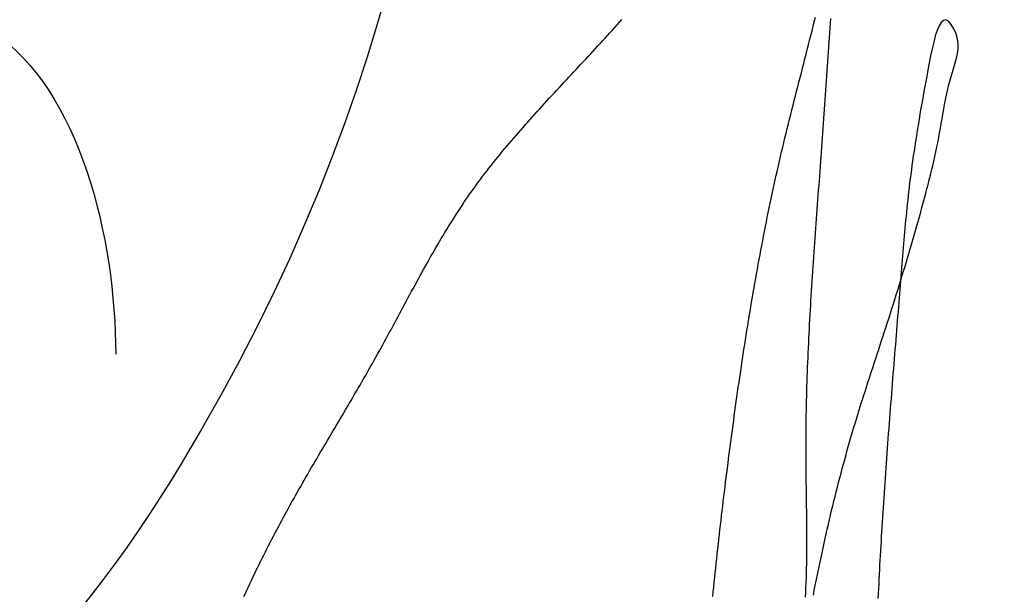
# Model space of a CAD drawing. Header units: millimetres. Extents: x 523431 to 527346, y -48565 to -47721.
# Tile 46 of 217: x 524186.47 to 524189.38, y -47994.89 to -47993.19. Entities that reach past the tile are written whole.
import ezdxf

# ---------------------------------------------------------------- set-up
doc = ezdxf.new("R2010")
doc.units = ezdxf.units.MM

# ---------------------------------------------------------------- blocks, each defined once
blk = doc.blocks.new('A$C0BD840A7')
at = {"color": 5, "start_tangent": (0.355599, 0.934638), "end_tangent": (0, -1)}
blk.add_spline([(4.6109, 9.5897), (3.9309, 10.3285), (3.4819, 9.5712), (2.3569, 2.7773), (1.0659, 1.7115), (-0.0007, 2.7212), (1.7395, 3.9553), (2.1043, 3.0016)], degree=3, dxfattribs=at)

msp = doc.modelspace()

# ---------------------------------------------------------------- linework, layer by layer
at = {"color": 174}
for p, q in [((524188.2321, -47993.2135), (524188.2391, -47993.2057)), ((524188.2391, -47993.2057), (524188.2461, -47993.1978)), ((524188.2461, -47993.1978), (524188.2531, -47993.1899)), ((524188.8184, -47993.2103), (524188.8218, -47993.1966)), ((524188.8218, -47993.1966), (524188.8252, -47993.1828)), ((524188.8691, -47993.2012), (524188.8681, -47993.2153)), ((524188.8701, -47993.187), (524188.8691, -47993.2012)), ((524189.1964, -47993.1988), (524189.1903, -47993.2088)), ((524189.2031, -47993.1928), (524189.1964, -47993.1988)), ((524189.2103, -47993.1915), (524189.2031, -47993.1928)), ((524189.2181, -47993.1954), (524189.2103, -47993.1915)), ((524189.2262, -47993.2046), (524189.2181, -47993.1954)), ((524189.234, -47993.2174), (524189.2262, -47993.2046)), ((524188.211, -47993.2371), (524188.218, -47993.2292)), ((524188.218, -47993.2292), (524188.2251, -47993.2214)), ((524188.2251, -47993.2214), (524188.2321, -47993.2135)), ((524188.8115, -47993.2378), (524188.815, -47993.2241)), ((524188.815, -47993.2241), (524188.8184, -47993.2103)), ((524188.8671, -47993.2294), (524188.8661, -47993.2435)), ((524188.8681, -47993.2153), (524188.8671, -47993.2294)), ((524189.1846, -47993.2222), (524189.1794, -47993.2384)), ((524189.1903, -47993.2088), (524189.1846, -47993.2222)), ((524189.2405, -47993.2322), (524189.234, -47993.2174)), ((524189.2449, -47993.2475), (524189.2405, -47993.2322)), ((524188.1826, -47993.2683), (524188.1897, -47993.2605)), ((524188.1897, -47993.2605), (524188.1968, -47993.2527)), ((524188.1968, -47993.2527), (524188.2039, -47993.2449)), ((524188.2039, -47993.2449), (524188.211, -47993.2371)), ((524188.8046, -47993.2653), (524188.8081, -47993.2515)), ((524188.8081, -47993.2515), (524188.8115, -47993.2378)), ((524188.8651, -47993.2576), (524188.8641, -47993.2717)), ((524188.8661, -47993.2435), (524188.8651, -47993.2576)), ((524189.1745, -47993.2568), (524189.1699, -47993.2766)), ((524189.1794, -47993.2384), (524189.1745, -47993.2568)), ((524189.2469, -47993.2624), (524189.2449, -47993.2475)), ((524189.2469, -47993.2768), (524189.2469, -47993.2624)), ((524188.154, -47993.2993), (524188.1611, -47993.2916)), ((524188.1611, -47993.2916), (524188.1683, -47993.2838)), ((524188.1683, -47993.2838), (524188.1754, -47993.276)), ((524188.1754, -47993.276), (524188.1826, -47993.2683)), ((524188.7941, -47993.3064), (524188.7976, -47993.2927)), ((524188.7976, -47993.2927), (524188.8011, -47993.279)), ((524188.8011, -47993.279), (524188.8046, -47993.2653)), ((524188.8631, -47993.2858), (524188.8621, -47993.3)), ((524188.8641, -47993.2717), (524188.8631, -47993.2858)), ((524189.1699, -47993.2766), (524189.1656, -47993.2973)), ((524189.2422, -47993.3047), (524189.2452, -47993.2909)), ((524189.2452, -47993.2909), (524189.2469, -47993.2768)), ((524188.1252, -47993.3303), (524188.1324, -47993.3225)), ((524188.1324, -47993.3225), (524188.1396, -47993.3148)), ((524188.1396, -47993.3148), (524188.1468, -47993.3071)), ((524188.1468, -47993.3071), (524188.154, -47993.2993)), ((524188.7871, -47993.3339), (524188.7906, -47993.3202)), ((524188.7906, -47993.3202), (524188.7941, -47993.3064)), ((524188.8611, -47993.3141), (524188.8602, -47993.3282)), ((524188.8621, -47993.3), (524188.8611, -47993.3141)), ((524189.1615, -47993.3183), (524189.1576, -47993.3388)), ((524189.1656, -47993.2973), (524189.1615, -47993.3183)), ((524189.2341, -47993.3319), (524189.2384, -47993.3183)), ((524189.2384, -47993.3183), (524189.2422, -47993.3047)), ((524188.1036, -47993.3534), (524188.1108, -47993.3457)), ((524188.1108, -47993.3457), (524188.118, -47993.338)), ((524188.118, -47993.338), (524188.1252, -47993.3303)), ((524188.78, -47993.3613), (524188.7836, -47993.3476)), ((524188.7836, -47993.3476), (524188.7871, -47993.3339)), ((524188.8592, -47993.3423), (524188.8582, -47993.3564)), ((524188.8602, -47993.3282), (524188.8592, -47993.3423)), ((524189.1576, -47993.3388), (524189.1538, -47993.3589)), ((524189.2257, -47993.359), (524189.2298, -47993.3454)), ((524189.2298, -47993.3454), (524189.2341, -47993.3319)), ((524188.0748, -47993.3843), (524188.082, -47993.3766)), ((524188.082, -47993.3766), (524188.0892, -47993.3689)), ((524188.0892, -47993.3689), (524188.0964, -47993.3611)), ((524188.0964, -47993.3611), (524188.1036, -47993.3534)), ((524188.773, -47993.3888), (524188.7765, -47993.375)), ((524188.7765, -47993.375), (524188.78, -47993.3613)), ((524188.8572, -47993.3705), (524188.8563, -47993.3846)), ((524188.8582, -47993.3564), (524188.8572, -47993.3705)), ((524189.1502, -47993.3785), (524189.1467, -47993.3975)), ((524189.1538, -47993.3589), (524189.1502, -47993.3785)), ((524189.2185, -47993.3863), (524189.2219, -47993.3726)), ((524189.2219, -47993.3726), (524189.2257, -47993.359)), ((524188.0461, -47993.4153), (524188.0533, -47993.4075)), ((524188.0533, -47993.4075), (524188.0604, -47993.3998)), ((524188.0604, -47993.3998), (524188.0676, -47993.3921)), ((524188.0676, -47993.3921), (524188.0748, -47993.3843)), ((524188.766, -47993.4162), (524188.7695, -47993.4025)), ((524188.7695, -47993.4025), (524188.773, -47993.3888)), ((524188.8553, -47993.3987), (524188.8543, -47993.4128)), ((524188.8563, -47993.3846), (524188.8553, -47993.3987)), ((524189.1467, -47993.3975), (524189.1433, -47993.4161)), ((524189.2122, -47993.414), (524189.2152, -47993.4001)), ((524189.2152, -47993.4001), (524189.2185, -47993.3863)), ((524188.0176, -47993.4463), (524188.0247, -47993.4386)), ((524188.0247, -47993.4386), (524188.0318, -47993.4308)), ((524188.0318, -47993.4308), (524188.0389, -47993.423)), ((524188.0389, -47993.423), (524188.0461, -47993.4153)), ((524188.759, -47993.4437), (524188.7625, -47993.4299)), ((524188.7625, -47993.4299), (524188.766, -47993.4162)), ((524188.8533, -47993.427), (524188.8523, -47993.4411)), ((524188.8543, -47993.4128), (524188.8533, -47993.427)), ((524189.1401, -47993.4342), (524189.137, -47993.4519)), ((524189.1433, -47993.4161), (524189.1401, -47993.4342)), ((524189.2067, -47993.4417), (524189.2094, -47993.4278)), ((524189.2094, -47993.4278), (524189.2122, -47993.414)), ((524187.9963, -47993.4697), (524188.0034, -47993.4619)), ((524188.0034, -47993.4619), (524188.0105, -47993.4541)), ((524188.0105, -47993.4541), (524188.0176, -47993.4463)), ((524188.7521, -47993.4711), (524188.7555, -47993.4574)), ((524188.7555, -47993.4574), (524188.759, -47993.4437)), ((524188.8513, -47993.4552), (524188.8503, -47993.4693)), ((524188.8523, -47993.4411), (524188.8513, -47993.4552)), ((524189.137, -47993.4519), (524189.134, -47993.4692)), ((524189.2017, -47993.4696), (524189.2042, -47993.4557)), ((524189.2042, -47993.4557), (524189.2067, -47993.4417)), ((524187.9682, -47993.5011), (524187.9752, -47993.4933)), ((524187.9752, -47993.4933), (524187.9822, -47993.4854)), ((524187.9822, -47993.4854), (524187.9893, -47993.4776)), ((524187.9893, -47993.4776), (524187.9963, -47993.4697)), ((524188.7452, -47993.4986), (524188.7486, -47993.4849)), ((524188.7486, -47993.4849), (524188.7521, -47993.4711)), ((524188.8483, -47993.4975), (524188.8473, -47993.5117)), ((524188.8493, -47993.4834), (524188.8483, -47993.4975)), ((524188.8503, -47993.4693), (524188.8493, -47993.4834)), ((524189.1312, -47993.486), (524189.1284, -47993.5024)), ((524189.134, -47993.4692), (524189.1312, -47993.486)), ((524189.1944, -47993.5116), (524189.1968, -47993.4976)), ((524189.1968, -47993.4976), (524189.1992, -47993.4836)), ((524189.1992, -47993.4836), (524189.2017, -47993.4696)), ((524187.9405, -47993.5328), (524187.9474, -47993.5248)), ((524187.9474, -47993.5248), (524187.9543, -47993.5169)), ((524187.9543, -47993.5169), (524187.9613, -47993.509)), ((524187.9613, -47993.509), (524187.9682, -47993.5011)), ((524188.7351, -47993.5399), (524188.7385, -47993.5261)), ((524188.7385, -47993.5261), (524188.7418, -47993.5124)), ((524188.7418, -47993.5124), (524188.7452, -47993.4986)), ((524188.8463, -47993.5258), (524188.8452, -47993.5399)), ((524188.8473, -47993.5117), (524188.8463, -47993.5258)), ((524189.1258, -47993.5185), (524189.1233, -47993.5342)), ((524189.1284, -47993.5024), (524189.1258, -47993.5185)), ((524189.1893, -47993.5395), (524189.1919, -47993.5255)), ((524189.1919, -47993.5255), (524189.1944, -47993.5116)), ((524187.9201, -47993.5567), (524187.9269, -47993.5487)), ((524187.9269, -47993.5487), (524187.9337, -47993.5407)), ((524187.9337, -47993.5407), (524187.9405, -47993.5328)), ((524188.7285, -47993.5674), (524188.7318, -47993.5536)), ((524188.7318, -47993.5536), (524188.7351, -47993.5399)), ((524188.8442, -47993.554), (524188.8432, -47993.5681)), ((524188.8452, -47993.5399), (524188.8442, -47993.554)), ((524189.1209, -47993.5495), (524189.1186, -47993.5645)), ((524189.1233, -47993.5342), (524189.1209, -47993.5495)), ((524189.1838, -47993.5673), (524189.1866, -47993.5534)), ((524189.1866, -47993.5534), (524189.1893, -47993.5395)), ((524187.8932, -47993.589), (524187.8999, -47993.5809)), ((524187.8999, -47993.5809), (524187.9066, -47993.5728)), ((524187.9066, -47993.5728), (524187.9133, -47993.5648)), ((524187.9133, -47993.5648), (524187.9201, -47993.5567)), ((524188.7221, -47993.595), (524188.7253, -47993.5812)), ((524188.7253, -47993.5812), (524188.7285, -47993.5674)), ((524188.8421, -47993.5822), (524188.841, -47993.5964)), ((524188.8432, -47993.5681), (524188.8421, -47993.5822)), ((524189.1164, -47993.5792), (524189.1143, -47993.5936)), ((524189.1186, -47993.5645), (524189.1164, -47993.5792)), ((524189.1778, -47993.595), (524189.1808, -47993.5811)), ((524189.1808, -47993.5811), (524189.1838, -47993.5673)), ((524187.867, -47993.6217), (524187.8735, -47993.6134)), ((524187.8735, -47993.6134), (524187.88, -47993.6053)), ((524187.88, -47993.6053), (524187.8866, -47993.5971)), ((524187.8866, -47993.5971), (524187.8932, -47993.589)), ((524188.7157, -47993.6226), (524188.7189, -47993.6088)), ((524188.7189, -47993.6088), (524188.7221, -47993.595)), ((524188.84, -47993.6105), (524188.8389, -47993.6246)), ((524188.841, -47993.5964), (524188.84, -47993.6105)), ((524189.1123, -47993.6077), (524189.1104, -47993.6215)), ((524189.1143, -47993.5936), (524189.1123, -47993.6077)), ((524189.1716, -47993.6226), (524189.1747, -47993.6088)), ((524189.1747, -47993.6088), (524189.1778, -47993.595)), ((524187.8477, -47993.6465), (524187.8541, -47993.6382)), ((524187.8541, -47993.6382), (524187.8605, -47993.6299)), ((524187.8605, -47993.6299), (524187.867, -47993.6217)), ((524188.7095, -47993.6502), (524188.7126, -47993.6364)), ((524188.7126, -47993.6364), (524188.7157, -47993.6226)), ((524188.8379, -47993.6387), (524188.8368, -47993.6529)), ((524188.8389, -47993.6246), (524188.8379, -47993.6387)), ((524189.1086, -47993.6351), (524189.1068, -47993.6484)), ((524189.1104, -47993.6215), (524189.1086, -47993.6351)), ((524189.165, -47993.6501), (524189.1683, -47993.6364)), ((524189.1683, -47993.6364), (524189.1716, -47993.6226)), ((524187.8227, -47993.68), (524187.8289, -47993.6716)), ((524187.8289, -47993.6716), (524187.8351, -47993.6632)), ((524187.8351, -47993.6632), (524187.8414, -47993.6548)), ((524187.8414, -47993.6548), (524187.8477, -47993.6465)), ((524188.7034, -47993.6779), (524188.7065, -47993.6641)), ((524188.7065, -47993.6641), (524188.7095, -47993.6502)), ((524188.8357, -47993.667), (524188.8347, -47993.6811)), ((524188.8368, -47993.6529), (524188.8357, -47993.667)), ((524189.1051, -47993.6615), (524189.1035, -47993.6744)), ((524189.1068, -47993.6484), (524189.1051, -47993.6615)), ((524189.1581, -47993.6776), (524189.1615, -47993.6639)), ((524189.1615, -47993.6639), (524189.165, -47993.6501)), ((524187.8045, -47993.7056), (524187.8105, -47993.697)), ((524187.8105, -47993.697), (524187.8166, -47993.6885)), ((524187.8166, -47993.6885), (524187.8227, -47993.68)), ((524188.6975, -47993.7056), (524188.7004, -47993.6917)), ((524188.7004, -47993.6917), (524188.7034, -47993.6779)), ((524188.8336, -47993.6952), (524188.8326, -47993.7094)), ((524188.8347, -47993.6811), (524188.8336, -47993.6952)), ((524189.1005, -47993.6997), (524189.0991, -47993.712)), ((524189.102, -47993.6871), (524189.1005, -47993.6997)), ((524189.1035, -47993.6744), (524189.102, -47993.6871)), ((524189.1509, -47993.705), (524189.1545, -47993.6913)), ((524189.1545, -47993.6913), (524189.1581, -47993.6776)), ((524187.7867, -47993.7314), (524187.7926, -47993.7228)), ((524187.7926, -47993.7228), (524187.7985, -47993.7142)), ((524187.7985, -47993.7142), (524187.8045, -47993.7056)), ((524188.6916, -47993.7333), (524188.6945, -47993.7194)), ((524188.6945, -47993.7194), (524188.6975, -47993.7056)), ((524188.8315, -47993.7235), (524188.8305, -47993.7376)), ((524188.8326, -47993.7094), (524188.8315, -47993.7235)), ((524189.0977, -47993.7242), (524189.0964, -47993.7363)), ((524189.0991, -47993.712), (524189.0977, -47993.7242)), ((524189.1436, -47993.7324), (524189.1473, -47993.7187)), ((524189.1473, -47993.7187), (524189.1509, -47993.705)), ((524187.7637, -47993.7664), (524187.7694, -47993.7576)), ((524187.7694, -47993.7576), (524187.7751, -47993.7489)), ((524187.7751, -47993.7489), (524187.7809, -47993.7401)), ((524187.7809, -47993.7401), (524187.7867, -47993.7314)), ((524188.6859, -47993.761), (524188.6887, -47993.7472)), ((524188.6887, -47993.7472), (524188.6916, -47993.7333)), ((524188.8294, -47993.7517), (524188.8284, -47993.7659)), ((524188.8305, -47993.7376), (524188.8294, -47993.7517)), ((524189.0952, -47993.7483), (524189.094, -47993.7602)), ((524189.0964, -47993.7363), (524189.0952, -47993.7483)), ((524189.1323, -47993.7734), (524189.1361, -47993.7597)), ((524189.1361, -47993.7597), (524189.1399, -47993.7461)), ((524189.1399, -47993.7461), (524189.1436, -47993.7324)), ((524187.7469, -47993.793), (524187.7525, -47993.7841)), ((524187.7525, -47993.7841), (524187.7581, -47993.7752)), ((524187.7581, -47993.7752), (524187.7637, -47993.7664)), ((524188.6775, -47993.8027), (524188.6802, -47993.7888)), ((524188.6802, -47993.7888), (524188.683, -47993.7749)), ((524188.683, -47993.7749), (524188.6859, -47993.761)), ((524188.8273, -47993.78), (524188.8263, -47993.7941)), ((524188.8284, -47993.7659), (524188.8273, -47993.78)), ((524189.0917, -47993.7837), (524189.0906, -47993.7954)), ((524189.0928, -47993.772), (524189.0917, -47993.7837)), ((524189.094, -47993.7602), (524189.0928, -47993.772)), ((524189.1246, -47993.8006), (524189.1284, -47993.787)), ((524189.1284, -47993.787), (524189.1323, -47993.7734)), ((524187.7305, -47993.8198), (524187.7359, -47993.8108)), ((524187.7359, -47993.8108), (524187.7414, -47993.8019)), ((524187.7414, -47993.8019), (524187.7469, -47993.793)), ((524188.672, -47993.8305), (524188.6747, -47993.8166)), ((524188.6747, -47993.8166), (524188.6775, -47993.8027)), ((524188.8252, -47993.8083), (524188.8242, -47993.8224)), ((524188.8263, -47993.7941), (524188.8252, -47993.8083)), ((524189.0895, -47993.807), (524189.0885, -47993.8186)), ((524189.0906, -47993.7954), (524189.0895, -47993.807)), ((524189.1168, -47993.8279), (524189.1207, -47993.8143)), ((524189.1207, -47993.8143), (524189.1246, -47993.8006)), ((524187.709, -47993.8559), (524187.7144, -47993.8468)), ((524187.7144, -47993.8468), (524187.7197, -47993.8378)), ((524187.7197, -47993.8378), (524187.7251, -47993.8288)), ((524187.7251, -47993.8288), (524187.7305, -47993.8198)), ((524188.6666, -47993.8583), (524188.6693, -47993.8444)), ((524188.6693, -47993.8444), (524188.672, -47993.8305)), ((524188.8232, -47993.8365), (524188.8222, -47993.8506)), ((524188.8242, -47993.8224), (524188.8232, -47993.8365)), ((524189.0865, -47993.8419), (524189.0855, -47993.8536)), ((524189.0875, -47993.8303), (524189.0865, -47993.8419)), ((524189.0885, -47993.8186), (524189.0875, -47993.8303)), ((524189.1089, -47993.8551), (524189.1129, -47993.8415)), ((524189.1129, -47993.8415), (524189.1168, -47993.8279)), ((524187.6933, -47993.8832), (524187.6985, -47993.874)), ((524187.6985, -47993.874), (524187.7037, -47993.8649)), ((524187.7037, -47993.8649), (524187.709, -47993.8559)), ((524188.6614, -47993.8861), (524188.664, -47993.8722)), ((524188.664, -47993.8722), (524188.6666, -47993.8583)), ((524188.8212, -47993.8648), (524188.8202, -47993.8789)), ((524188.8222, -47993.8506), (524188.8212, -47993.8648)), ((524189.0845, -47993.8653), (524189.0835, -47993.877)), ((524189.0855, -47993.8536), (524189.0845, -47993.8653)), ((524189.101, -47993.8823), (524189.105, -47993.8687)), ((524189.105, -47993.8687), (524189.1089, -47993.8551)), ((524187.6777, -47993.9106), (524187.6829, -47993.9014)), ((524187.6829, -47993.9014), (524187.688, -47993.8923)), ((524187.688, -47993.8923), (524187.6933, -47993.8832)), ((524188.6562, -47993.914), (524188.6588, -47993.9001)), ((524188.6588, -47993.9001), (524188.6614, -47993.8861)), ((524188.8192, -47993.8931), (524188.8183, -47993.9072)), ((524188.8202, -47993.8789), (524188.8192, -47993.8931)), ((524189.0816, -47993.9008), (524189.0807, -47993.9128)), ((524189.0826, -47993.8889), (524189.0816, -47993.9008)), ((524189.0835, -47993.877), (524189.0826, -47993.8889)), ((524189.0929, -47993.9094), (524189.097, -47993.8959)), ((524189.097, -47993.8959), (524189.101, -47993.8823)), ((524187.6624, -47993.9382), (524187.6675, -47993.929)), ((524187.6675, -47993.929), (524187.6726, -47993.9198)), ((524187.6726, -47993.9198), (524187.6777, -47993.9106)), ((524188.6512, -47993.9419), (524188.6537, -47993.9279)), ((524188.6537, -47993.9279), (524188.6562, -47993.914)), ((524188.8173, -47993.9213), (524188.8164, -47993.9355)), ((524188.8183, -47993.9072), (524188.8173, -47993.9213)), ((524189.0797, -47993.925), (524189.0787, -47993.9373)), ((524189.0807, -47993.9128), (524189.0797, -47993.925)), ((524189.0848, -47993.9366), (524189.0889, -47993.923)), ((524189.0889, -47993.923), (524189.0929, -47993.9094)), ((524187.6471, -47993.9659), (524187.6522, -47993.9567)), ((524187.6522, -47993.9567), (524187.6573, -47993.9474)), ((524187.6573, -47993.9474), (524187.6624, -47993.9382)), ((524188.6462, -47993.9698), (524188.6487, -47993.9558)), ((524188.6487, -47993.9558), (524188.6512, -47993.9419)), ((524188.8154, -47993.9496), (524188.8145, -47993.9637)), ((524188.8164, -47993.9355), (524188.8154, -47993.9496)), ((524189.0767, -47993.9623), (524189.0756, -47993.9751)), ((524189.0766, -47993.9637), (524189.0807, -47993.9501)), ((524189.0777, -47993.9497), (524189.0767, -47993.9623)), ((524189.0787, -47993.9373), (524189.0777, -47993.9497)), ((524189.0807, -47993.9501), (524189.0848, -47993.9366)), ((524187.6321, -47993.9937), (524187.6371, -47993.9844)), ((524187.6371, -47993.9844), (524187.6421, -47993.9752)), ((524187.6421, -47993.9752), (524187.6471, -47993.9659)), ((524188.6414, -47993.9977), (524188.6438, -47993.9837)), ((524188.6438, -47993.9837), (524188.6462, -47993.9698)), ((524188.8127, -47993.992), (524188.8119, -47994.0062)), ((524188.8136, -47993.9779), (524188.8127, -47993.992)), ((524188.8145, -47993.9637), (524188.8136, -47993.9779)), ((524189.064, -47994.0043), (524189.0682, -47993.9907)), ((524189.0682, -47993.9907), (524189.0724, -47993.9772)), ((524189.0724, -47993.9772), (524189.0766, -47993.9637)), ((524189.0746, -47993.9879), (524189.0735, -47994.001)), ((524189.0756, -47993.9751), (524189.0746, -47993.9879)), ((524187.612, -47994.0309), (524187.617, -47994.0216)), ((524187.617, -47994.0216), (524187.622, -47994.0123)), ((524187.622, -47994.0123), (524187.627, -47994.003)), ((524187.627, -47994.003), (524187.6321, -47993.9937)), ((524188.6366, -47994.0256), (524188.639, -47994.0116)), ((524188.639, -47994.0116), (524188.6414, -47993.9977)), ((524188.811, -47994.0203), (524188.8102, -47994.0344)), ((524188.8119, -47994.0062), (524188.811, -47994.0203)), ((524189.0556, -47994.0313), (524189.0598, -47994.0178)), ((524189.0598, -47994.0178), (524189.064, -47994.0043)), ((524189.0725, -47994.0141), (524189.0714, -47994.0274)), ((524189.0735, -47994.001), (524189.0725, -47994.0141)), ((524187.5971, -47994.0588), (524187.6021, -47994.0495)), ((524187.6021, -47994.0495), (524187.607, -47994.0402)), ((524187.607, -47994.0402), (524187.612, -47994.0309)), ((524188.6319, -47994.0536), (524188.6343, -47994.0396)), ((524188.6343, -47994.0396), (524188.6366, -47994.0256)), ((524188.8094, -47994.0486), (524188.8086, -47994.0627)), ((524188.8102, -47994.0344), (524188.8094, -47994.0486)), ((524189.047, -47994.0583), (524189.0513, -47994.0448)), ((524189.0513, -47994.0448), (524189.0556, -47994.0313)), ((524189.0703, -47994.0408), (524189.0692, -47994.0543)), ((524189.0714, -47994.0274), (524189.0703, -47994.0408)), ((524187.5821, -47994.0867), (524187.5871, -47994.0774)), ((524187.5871, -47994.0774), (524187.5921, -47994.0681)), ((524187.5921, -47994.0681), (524187.5971, -47994.0588)), ((524188.6273, -47994.0815), (524188.6296, -47994.0675)), ((524188.6296, -47994.0675), (524188.6319, -47994.0536)), ((524188.8078, -47994.0769), (524188.807, -47994.091)), ((524188.8086, -47994.0627), (524188.8078, -47994.0769)), ((524189.0383, -47994.0852), (524189.0427, -47994.0718)), ((524189.0427, -47994.0718), (524189.047, -47994.0583)), ((524189.0681, -47994.0679), (524189.067, -47994.0816)), ((524189.0692, -47994.0543), (524189.0681, -47994.0679)), ((524187.5671, -47994.1146), (524187.5721, -47994.1053)), ((524187.5721, -47994.1053), (524187.5771, -47994.096)), ((524187.5771, -47994.096), (524187.5821, -47994.0867)), ((524188.6228, -47994.1095), (524188.6251, -47994.0955)), ((524188.6251, -47994.0955), (524188.6273, -47994.0815)), ((524188.8063, -47994.1052), (524188.8055, -47994.1193)), ((524188.807, -47994.091), (524188.8063, -47994.1052)), ((524189.0296, -47994.1122), (524189.034, -47994.0987)), ((524189.034, -47994.0987), (524189.0383, -47994.0852)), ((524189.0658, -47994.0954), (524189.0647, -47994.1093)), ((524189.067, -47994.0816), (524189.0658, -47994.0954)), ((524187.552, -47994.1424), (524187.557, -47994.1331)), ((524187.557, -47994.1331), (524187.562, -47994.1239)), ((524187.562, -47994.1239), (524187.5671, -47994.1146)), ((524188.6162, -47994.1515), (524188.6184, -47994.1375)), ((524188.6184, -47994.1375), (524188.6206, -47994.1235)), ((524188.6206, -47994.1235), (524188.6228, -47994.1095)), ((524188.8048, -47994.1335), (524188.8042, -47994.1476)), ((524188.8055, -47994.1193), (524188.8048, -47994.1335)), ((524189.0208, -47994.1391), (524189.0252, -47994.1256)), ((524189.0252, -47994.1256), (524189.0296, -47994.1122)), ((524189.0624, -47994.1374), (524189.0613, -47994.1516)), ((524189.0636, -47994.1233), (524189.0624, -47994.1374)), ((524189.0647, -47994.1093), (524189.0636, -47994.1233)), ((524187.5367, -47994.1702), (524187.5418, -47994.1609)), ((524187.5418, -47994.1609), (524187.5469, -47994.1517)), ((524187.5469, -47994.1517), (524187.552, -47994.1424)), ((524188.6119, -47994.1795), (524188.614, -47994.1655)), ((524188.614, -47994.1655), (524188.6162, -47994.1515)), ((524188.8035, -47994.1618), (524188.8029, -47994.1759)), ((524188.8042, -47994.1476), (524188.8035, -47994.1618)), ((524189.0076, -47994.1795), (524189.012, -47994.166)), ((524189.012, -47994.166), (524189.0164, -47994.1526)), ((524189.0164, -47994.1526), (524189.0208, -47994.1391)), ((524189.0601, -47994.1658), (524189.0589, -47994.1801)), ((524189.0613, -47994.1516), (524189.0601, -47994.1658)), ((524187.5213, -47994.1978), (524187.5265, -47994.1886)), ((524187.5265, -47994.1886), (524187.5316, -47994.1794)), ((524187.5316, -47994.1794), (524187.5367, -47994.1702)), ((524188.6076, -47994.2075), (524188.6097, -47994.1935)), ((524188.6097, -47994.1935), (524188.6119, -47994.1795)), ((524188.8023, -47994.1901), (524188.8017, -47994.2042)), ((524188.8029, -47994.1759), (524188.8023, -47994.1901)), ((524188.9988, -47994.2064), (524189.0032, -47994.1929)), ((524189.0032, -47994.1929), (524189.0076, -47994.1795)), ((524189.0578, -47994.1945), (524189.0566, -47994.209)), ((524189.0589, -47994.1801), (524189.0578, -47994.1945)), ((524187.5058, -47994.2254), (524187.511, -47994.2162)), ((524187.511, -47994.2162), (524187.5162, -47994.207)), ((524187.5162, -47994.207), (524187.5213, -47994.1978)), ((524188.6035, -47994.2356), (524188.6055, -47994.2216)), ((524188.6055, -47994.2216), (524188.6076, -47994.2075)), ((524188.8011, -47994.2184), (524188.8006, -47994.2325)), ((524188.8017, -47994.2042), (524188.8011, -47994.2184)), ((524188.99, -47994.2333), (524188.9944, -47994.2198)), ((524188.9944, -47994.2198), (524188.9988, -47994.2064)), ((524189.0554, -47994.2235), (524189.0543, -47994.238)), ((524189.0566, -47994.209), (524189.0554, -47994.2235)), ((524187.4848, -47994.262), (524187.4901, -47994.2528)), ((524187.4901, -47994.2528), (524187.4953, -47994.2437)), ((524187.4953, -47994.2437), (524187.5006, -47994.2345)), ((524187.5006, -47994.2345), (524187.5058, -47994.2254)), ((524188.5994, -47994.2636), (524188.6014, -47994.2496)), ((524188.6014, -47994.2496), (524188.6035, -47994.2356)), ((524188.8001, -47994.2467), (524188.7996, -47994.2608)), ((524188.8006, -47994.2325), (524188.8001, -47994.2467)), ((524188.9813, -47994.2602), (524188.9856, -47994.2468)), ((524188.9856, -47994.2468), (524188.99, -47994.2333)), ((524189.0531, -47994.2526), (524189.0519, -47994.2672)), ((524189.0543, -47994.238), (524189.0531, -47994.2526)), ((524187.469, -47994.2893), (524187.4743, -47994.2802)), ((524187.4743, -47994.2802), (524187.4796, -47994.2711)), ((524187.4796, -47994.2711), (524187.4848, -47994.262)), ((524188.5953, -47994.2917), (524188.5973, -47994.2777)), ((524188.5973, -47994.2777), (524188.5994, -47994.2636)), ((524188.7992, -47994.275), (524188.7988, -47994.2892)), ((524188.7996, -47994.2608), (524188.7992, -47994.275)), ((524188.9726, -47994.2872), (524188.9769, -47994.2737)), ((524188.9769, -47994.2737), (524188.9813, -47994.2602)), ((524189.0508, -47994.2819), (524189.0496, -47994.2966)), ((524189.0519, -47994.2672), (524189.0508, -47994.2819)), ((524187.4531, -47994.3166), (524187.4584, -47994.3075)), ((524187.4584, -47994.3075), (524187.4637, -47994.2984)), ((524187.4637, -47994.2984), (524187.469, -47994.2893)), ((524188.5914, -47994.3198), (524188.5933, -47994.3057)), ((524188.5933, -47994.3057), (524188.5953, -47994.2917)), ((524188.7984, -47994.3033), (524188.798, -47994.3175)), ((524188.7988, -47994.2892), (524188.7984, -47994.3033)), ((524188.964, -47994.3142), (524188.9683, -47994.3007)), ((524188.9683, -47994.3007), (524188.9726, -47994.2872)), ((524189.0485, -47994.3113), (524189.0473, -47994.3261)), ((524189.0496, -47994.2966), (524189.0485, -47994.3113)), ((524187.4371, -47994.3439), (524187.4424, -47994.3348)), ((524187.4424, -47994.3348), (524187.4477, -47994.3257)), ((524187.4477, -47994.3257), (524187.4531, -47994.3166)), ((524188.5874, -47994.3478), (524188.5894, -47994.3338)), ((524188.5894, -47994.3338), (524188.5914, -47994.3198)), ((524188.7977, -47994.3316), (524188.7974, -47994.3458)), ((524188.798, -47994.3175), (524188.7977, -47994.3316)), ((524188.9513, -47994.3548), (524188.9555, -47994.3412)), ((524188.9555, -47994.3412), (524188.9597, -47994.3277)), ((524188.9597, -47994.3277), (524188.964, -47994.3142)), ((524189.0462, -47994.3408), (524189.045, -47994.3556)), ((524189.0473, -47994.3261), (524189.0462, -47994.3408)), ((524187.421, -47994.3711), (524187.4264, -47994.362)), ((524187.4264, -47994.362), (524187.4317, -47994.3529)), ((524187.4317, -47994.3529), (524187.4371, -47994.3439)), ((524188.5836, -47994.3759), (524188.5855, -47994.3619)), ((524188.5855, -47994.3619), (524188.5874, -47994.3478)), ((524188.7971, -47994.36), (524188.7969, -47994.3741)), ((524188.7974, -47994.3458), (524188.7971, -47994.36)), ((524188.9431, -47994.3819), (524188.9472, -47994.3683)), ((524188.9472, -47994.3683), (524188.9513, -47994.3548)), ((524189.0439, -47994.3704), (524189.0427, -47994.3852)), ((524189.045, -47994.3556), (524189.0439, -47994.3704)), ((524187.3996, -47994.4073), (524187.405, -47994.3982)), ((524187.405, -47994.3982), (524187.4103, -47994.3892)), ((524187.4103, -47994.3892), (524187.4157, -47994.3801)), ((524187.4157, -47994.3801), (524187.421, -47994.3711)), ((524188.5798, -47994.404), (524188.5817, -47994.39)), ((524188.5817, -47994.39), (524188.5836, -47994.3759)), ((524188.7967, -47994.3883), (524188.7966, -47994.4025)), ((524188.7969, -47994.3741), (524188.7967, -47994.3883)), ((524188.935, -47994.409), (524188.939, -47994.3954)), ((524188.939, -47994.3954), (524188.9431, -47994.3819)), ((524189.0427, -47994.3852), (524189.0416, -47994.3999)), ((524187.3836, -47994.4345), (524187.3889, -47994.4254)), ((524187.3889, -47994.4254), (524187.3943, -47994.4164)), ((524187.3943, -47994.4164), (524187.3996, -47994.4073)), ((524188.576, -47994.4321), (524188.5779, -47994.4181)), ((524188.5779, -47994.4181), (524188.5798, -47994.404)), ((524188.7964, -47994.4166), (524188.7963, -47994.4308)), ((524188.7966, -47994.4025), (524188.7964, -47994.4166)), ((524188.927, -47994.4362), (524188.931, -47994.4226)), ((524188.931, -47994.4226), (524188.935, -47994.409)), ((524189.0405, -47994.4147), (524189.0394, -47994.4295)), ((524189.0416, -47994.3999), (524189.0405, -47994.4147)), ((524187.3676, -47994.4616), (524187.3729, -47994.4526)), ((524187.3729, -47994.4526), (524187.3782, -47994.4435)), ((524187.3782, -47994.4435), (524187.3836, -47994.4345)), ((524188.5724, -47994.4602), (524188.5742, -47994.4462)), ((524188.5742, -47994.4462), (524188.576, -47994.4321)), ((524188.7963, -47994.4308), (524188.7963, -47994.445)), ((524188.7963, -47994.445), (524188.7963, -47994.4591)), ((524188.9193, -47994.4635), (524188.9231, -47994.4499)), ((524188.9231, -47994.4499), (524188.927, -47994.4362)), ((524189.0383, -47994.4442), (524189.0372, -47994.4589)), ((524189.0394, -47994.4295), (524189.0383, -47994.4442)), ((524187.3516, -47994.4888), (524187.3569, -47994.4797)), ((524187.3569, -47994.4797), (524187.3622, -47994.4707)), ((524187.3622, -47994.4707), (524187.3676, -47994.4616)), ((524188.5687, -47994.4883), (524188.5705, -47994.4743)), ((524188.5705, -47994.4743), (524188.5724, -47994.4602)), ((524188.7963, -47994.4591), (524188.7963, -47994.4733)), ((524188.7963, -47994.4733), (524188.7964, -47994.4875)), ((524188.9117, -47994.4908), (524188.9155, -47994.4772)), ((524188.9155, -47994.4772), (524188.9193, -47994.4635)), ((524189.0361, -47994.4736), (524189.0351, -47994.4882)), ((524189.0372, -47994.4589), (524189.0361, -47994.4736)), ((524187.3304, -47994.5251), (524187.3357, -47994.516)), ((524187.3357, -47994.516), (524187.341, -47994.5069)), ((524187.341, -47994.5069), (524187.3463, -47994.4979)), ((524187.3463, -47994.4979), (524187.3516, -47994.4888)), ((524188.5651, -47994.5164), (524188.5669, -47994.5024)), ((524188.5669, -47994.5024), (524188.5687, -47994.4883)), ((524188.7964, -47994.4875), (524188.7965, -47994.5016)), ((524188.7965, -47994.5016), (524188.7966, -47994.5158)), ((524188.7966, -47994.5158), (524188.7967, -47994.53)), ((524188.9044, -47994.5182), (524188.908, -47994.5045)), ((524188.908, -47994.5045), (524188.9117, -47994.4908)), ((524189.034, -47994.5028), (524189.033, -47994.5174)), ((524189.0351, -47994.4882), (524189.034, -47994.5028)), ((524187.3147, -47994.5524), (524187.3199, -47994.5433)), ((524187.3199, -47994.5433), (524187.3252, -47994.5342)), ((524187.3252, -47994.5342), (524187.3304, -47994.5251)), ((524188.5598, -47994.5586), (524188.5616, -47994.5445)), ((524188.5616, -47994.5445), (524188.5634, -47994.5305)), ((524188.5634, -47994.5305), (524188.5651, -47994.5164)), ((524188.7967, -47994.53), (524188.7969, -47994.5442)), ((524188.7969, -47994.5442), (524188.7971, -47994.5583)), ((524188.8971, -47994.5457), (524188.9007, -47994.532)), ((524188.9007, -47994.532), (524188.9044, -47994.5182)), ((524189.0319, -47994.532), (524189.0309, -47994.5465)), ((524189.033, -47994.5174), (524189.0319, -47994.532)), ((524187.2991, -47994.5797), (524187.3043, -47994.5706)), ((524187.3043, -47994.5706), (524187.3095, -47994.5615)), ((524187.3095, -47994.5615), (524187.3147, -47994.5524)), ((524188.5564, -47994.5867), (524188.5581, -47994.5727)), ((524188.5581, -47994.5727), (524188.5598, -47994.5586)), ((524188.7971, -47994.5583), (524188.7973, -47994.5725)), ((524188.7973, -47994.5725), (524188.7975, -47994.5867)), ((524188.8866, -47994.587), (524188.8901, -47994.5732)), ((524188.8901, -47994.5732), (524188.8936, -47994.5594)), ((524188.8936, -47994.5594), (524188.8971, -47994.5457)), ((524189.0299, -47994.561), (524189.0289, -47994.5754)), ((524189.0309, -47994.5465), (524189.0299, -47994.561)), ((524187.2836, -47994.6071), (524187.2888, -47994.5979)), ((524187.2888, -47994.5979), (524187.2939, -47994.5888)), ((524187.2939, -47994.5888), (524187.2991, -47994.5797)), ((524188.553, -47994.6148), (524188.5547, -47994.6008)), ((524188.5547, -47994.6008), (524188.5564, -47994.5867)), ((524188.7975, -47994.5867), (524188.7977, -47994.6009)), ((524188.7977, -47994.6009), (524188.7979, -47994.615)), ((524188.8798, -47994.6145), (524188.8832, -47994.6007)), ((524188.8832, -47994.6007), (524188.8866, -47994.587)), ((524189.028, -47994.5899), (524189.027, -47994.6043)), ((524189.0289, -47994.5754), (524189.028, -47994.5899)), ((524187.2684, -47994.6346), (524187.2734, -47994.6254)), ((524187.2734, -47994.6254), (524187.2785, -47994.6162)), ((524187.2785, -47994.6162), (524187.2836, -47994.6071)), ((524188.5496, -47994.643), (524188.5513, -47994.6289)), ((524188.5513, -47994.6289), (524188.553, -47994.6148)), ((524188.7979, -47994.615), (524188.7981, -47994.6292)), ((524188.7981, -47994.6292), (524188.7983, -47994.6434)), ((524188.8731, -47994.6421), (524188.8765, -47994.6283)), ((524188.8765, -47994.6283), (524188.8798, -47994.6145)), ((524189.0261, -47994.6186), (524189.0251, -47994.633)), ((524189.027, -47994.6043), (524189.0261, -47994.6186)), ((524187.2533, -47994.6621), (524187.2583, -47994.6529)), ((524187.2583, -47994.6529), (524187.2633, -47994.6437)), ((524187.2633, -47994.6437), (524187.2684, -47994.6346)), ((524188.5463, -47994.6711), (524188.548, -47994.657)), ((524188.548, -47994.657), (524188.5496, -47994.643)), ((524188.7983, -47994.6434), (524188.7985, -47994.6575)), ((524188.7985, -47994.6575), (524188.7987, -47994.6717)), ((524188.8666, -47994.6698), (524188.8699, -47994.6559)), ((524188.8699, -47994.6559), (524188.8731, -47994.6421)), ((524189.0233, -47994.6616), (524189.0224, -47994.6759)), ((524189.0242, -47994.6473), (524189.0233, -47994.6616)), ((524189.0251, -47994.633), (524189.0242, -47994.6473)), ((524187.2335, -47994.6991), (524187.2384, -47994.6898)), ((524187.2384, -47994.6898), (524187.2434, -47994.6806)), ((524187.2434, -47994.6806), (524187.2483, -47994.6714)), ((524187.2483, -47994.6714), (524187.2533, -47994.6621)), ((524188.5431, -47994.6993), (524188.5447, -47994.6852)), ((524188.5447, -47994.6852), (524188.5463, -47994.6711)), ((524188.7987, -47994.6717), (524188.7988, -47994.6859)), ((524188.7988, -47994.6859), (524188.7989, -47994.7)), ((524188.8602, -47994.6974), (524188.8634, -47994.6836)), ((524188.8634, -47994.6836), (524188.8666, -47994.6698)), ((524189.0215, -47994.6901), (524189.0206, -47994.7044)), ((524189.0224, -47994.6759), (524189.0215, -47994.6901)), ((524187.219, -47994.7269), (524187.2238, -47994.7176)), ((524187.2238, -47994.7176), (524187.2287, -47994.7083)), ((524187.2287, -47994.7083), (524187.2335, -47994.6991)), ((524188.5399, -47994.7274), (524188.5414, -47994.7133)), ((524188.5414, -47994.7133), (524188.5431, -47994.6993)), ((524188.7989, -47994.7), (524188.799, -47994.7142)), ((524188.799, -47994.7142), (524188.799, -47994.7284)), ((524188.854, -47994.7251), (524188.8571, -47994.7113)), ((524188.8571, -47994.7113), (524188.8602, -47994.6974)), ((524189.0198, -47994.7186), (524189.0189, -47994.7328)), ((524189.0206, -47994.7044), (524189.0198, -47994.7186)), ((524187.2046, -47994.7549), (524187.2094, -47994.7455)), ((524187.2094, -47994.7455), (524187.2142, -47994.7362)), ((524187.2142, -47994.7362), (524187.219, -47994.7269)), ((524188.5367, -47994.7555), (524188.5383, -47994.7415)), ((524188.5383, -47994.7415), (524188.5399, -47994.7274)), ((524188.799, -47994.7425), (524188.7989, -47994.7567)), ((524188.799, -47994.7284), (524188.799, -47994.7425)), ((524188.8479, -47994.7529), (524188.8509, -47994.739)), ((524188.8509, -47994.739), (524188.854, -47994.7251)), ((524189.0181, -47994.7469), (524189.0173, -47994.7611)), ((524189.0189, -47994.7328), (524189.0181, -47994.7469)), ((524187.1905, -47994.7829), (524187.1952, -47994.7736)), ((524187.1952, -47994.7736), (524187.1999, -47994.7642)), ((524187.1999, -47994.7642), (524187.2046, -47994.7549)), ((524188.5336, -47994.7837), (524188.5351, -47994.7696)), ((524188.5351, -47994.7696), (524188.5367, -47994.7555)), ((524188.7988, -47994.7708), (524188.7986, -47994.785)), ((524188.7989, -47994.7567), (524188.7988, -47994.7708)), ((524188.8419, -47994.7807), (524188.8449, -47994.7668)), ((524188.8449, -47994.7668), (524188.8479, -47994.7529)), ((524189.0165, -47994.7752), (524189.0157, -47994.7893)), ((524189.0173, -47994.7611), (524189.0165, -47994.7752)), ((524187.1767, -47994.8112), (524187.1813, -47994.8017)), ((524187.1813, -47994.8017), (524187.1859, -47994.7923)), ((524187.1859, -47994.7923), (524187.1905, -47994.7829)), ((524188.5306, -47994.8119), (524188.5321, -47994.7978)), ((524188.5321, -47994.7978), (524188.5336, -47994.7837)), ((524188.7984, -47994.7991), (524188.7981, -47994.8133)), ((524188.7986, -47994.785), (524188.7984, -47994.7991)), ((524188.836, -47994.8084), (524188.8389, -47994.7945)), ((524188.8389, -47994.7945), (524188.8419, -47994.7807)), ((524189.0149, -47994.8034), (524189.0142, -47994.8175)), ((524189.0157, -47994.7893), (524189.0149, -47994.8034)), ((524187.163, -47994.8395), (524187.1675, -47994.83)), ((524187.1675, -47994.83), (524187.1721, -47994.8206)), ((524187.1721, -47994.8206), (524187.1767, -47994.8112)), ((524188.5276, -47994.84), (524188.5291, -47994.8259)), ((524188.5291, -47994.8259), (524188.5306, -47994.8119)), ((524188.7977, -47994.8274), (524188.7973, -47994.8416)), ((524188.7981, -47994.8133), (524188.7977, -47994.8274)), ((524188.8303, -47994.8363), (524188.8331, -47994.8223)), ((524188.8331, -47994.8223), (524188.836, -47994.8084)), ((524189.0134, -47994.8316), (524189.0127, -47994.8456)), ((524189.0142, -47994.8175), (524189.0134, -47994.8316)), ((524187.1497, -47994.868), (524187.1541, -47994.8585)), ((524187.1541, -47994.8585), (524187.1585, -47994.849)), ((524187.1585, -47994.849), (524187.163, -47994.8395)), ((524188.5246, -47994.8682), (524188.5261, -47994.8541)), ((524188.5261, -47994.8541), (524188.5276, -47994.84)), ((524188.7968, -47994.8557), (524188.7962, -47994.8698)), ((524188.7973, -47994.8416), (524188.7968, -47994.8557)), ((524188.8218, -47994.878), (524188.8246, -47994.8641)), ((524188.8246, -47994.8641), (524188.8274, -47994.8502)), ((524188.8274, -47994.8502), (524188.8303, -47994.8363)), ((524189.012, -47994.8597), (524189.0113, -47994.8737)), ((524189.0127, -47994.8456), (524189.012, -47994.8597)), ((524187.1365, -47994.8967), (524187.1409, -47994.8871)), ((524187.1409, -47994.8871), (524187.1453, -47994.8776)), ((524187.1453, -47994.8776), (524187.1497, -47994.868)), ((524188.5217, -47994.8964), (524188.5232, -47994.8823)), ((524188.5232, -47994.8823), (524188.5246, -47994.8682)), ((524188.7955, -47994.8839), (524188.7947, -47994.8981)), ((524188.7962, -47994.8698), (524188.7955, -47994.8839)), ((524188.819, -47994.8919), (524188.8218, -47994.878)), ((524189.0106, -47994.8877), (524189.0099, -47994.9017)), ((524189.0113, -47994.8737), (524189.0106, -47994.8877))]:
    msp.add_line(p, q, dxfattribs=at)

# ---------------------------------------------------------------- block references
msp.add_blockref('A$C0BD840A7', (524184.6533, -47997.1811))

doc.saveas('drawing.dxf')
